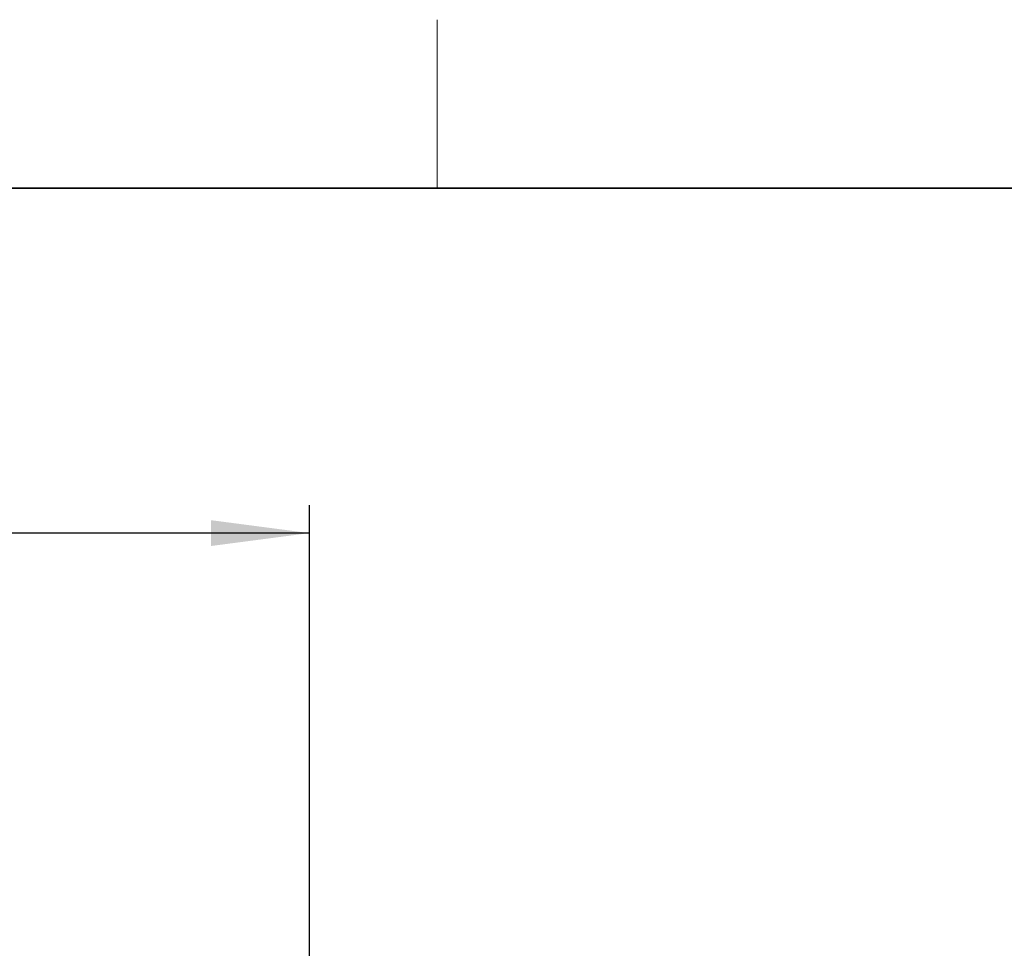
# Model space of a CAD drawing. Header units: millimetres. Extents: x 5 to 418, y 2 to 292.
# Tile 88 of 89: x 250 to 285, y 255 to 288. Entities that reach past the tile are written whole.
import ezdxf

# ---------------------------------------------------------------- set-up
doc = ezdxf.new("R2010")
doc.units = ezdxf.units.MM
doc.layers.add('SLD-0', color=7, linetype='Continuous')
doc.styles.add('SLDTEXTSTYLE0', font='TXT', dxfattribs={"width": 0.605})
doc.dimstyles.new('SLDDIMSTYLE2', dxfattribs={"dimtxt": 3.5, "dimasz": 3.5, "dimexe": 0, "dimexo": 0.0625, "dimgap": 0.875, "dimtad": 1, "dimlfac": 6, "dimrnd": 1e-09, "dimzin": 12, "dimdsep": 46, "dimtxsty": 'SLDTEXTSTYLE0', "dimsah": 1, "dimcen": 0.09, "dimadec": 0, "dimazin": 3, "dimtfac": 1, "dimtofl": 0, "dimtmove": 0, "dimatfit": 3, "dimfxl": 1, "dimfrac": 2, "dimtolj": 1, "dimtzin": 12, "dimarcsym": 0})

# ---------------------------------------------------------------- blocks, each defined once
blk = doc.blocks.new('_D_3')
at = {"layer": 'SLD-0', "color": 7}
for p, q in [((199.953, 260.218), (199.953, 271.218)), ((260.203, 247.743), (260.203, 271.218)), ((260.203, 270.218), (199.953, 270.218))]:
    blk.add_line(p, q, dxfattribs=at)
for points in [[(199.953, 270.218), (203.453, 269.758), (203.453, 270.678)], [(260.203, 270.218), (256.703, 270.678), (256.703, 269.758)]]:
    blk.add_solid(points, dxfattribs=at)
at = {"layer": 'SLD-0', "color": 7, "insert": (224.063, 274.73), "char_height": 3.5, "attachment_point": 1, "style": 'SLDTEXTSTYLE0'}
blk.add_mtext('361,5', dxfattribs=at)

msp = doc.modelspace()

# ---------------------------------------------------------------- linework, layer by layer
at = {"layer": 'SLD-0', "lineweight": 18}
msp.add_line((264.75, 282.5), (264.75, 288.5), dxfattribs=at)
at = {"layer": 'SLD-0', "lineweight": 35}
msp.add_line((408, 282.5), (26, 282.5), dxfattribs=at)

# ---------------------------------------------------------------- dimensions: what is measured, and where the dimension line sits
at = {"layer": 'SLD-0', "color": 7}
dim = msp.add_linear_dim(base=(199.9534, 270.2183), p1=(260.2034, 247.7433), p2=(199.9534, 260.2183), dimstyle='SLDDIMSTYLE2', dxfattribs=at)
dim.commit()
dim.dimension.update_dxf_attribs({"geometry": '_D_3', "text_midpoint": (230.0784, 270.2183), "dimtype": 160})

doc.saveas('drawing.dxf')
